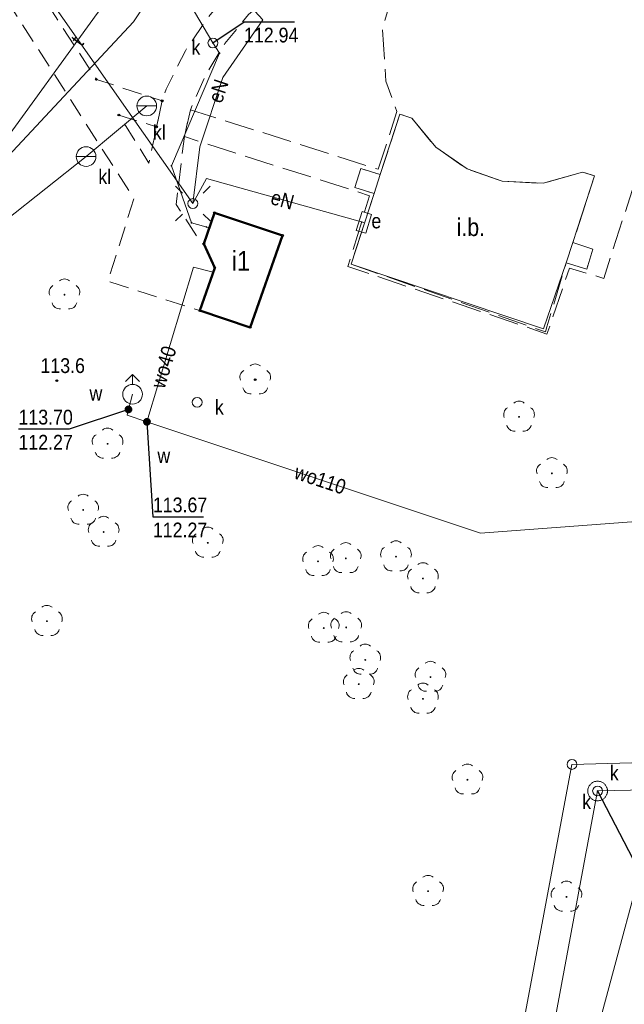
# Model space of a CAD drawing. Header units: metres. Extents: x 6401183 to 6401475, y 5754260 to 5754675.
# Tile 11 of 14: x 6401353 to 6401383, y 5754562 to 5754612. Entities that reach past the tile are written whole.
import ezdxf
from ezdxf.enums import TextEntityAlignment as Align

# ---------------------------------------------------------------- set-up
doc = ezdxf.new("R2010")
doc.units = ezdxf.units.M
for name, pattern in [('1.0_0.5', [1.5, 1, -0.5]), ('1.5_0.5', [2, 1.5, -0.5]), ('219-500', [0])]:
    doc.linetypes.add(name, pattern=pattern)
doc.layers.get('0').update_dxf_attribs({"color": 2, "lineweight": 5})
doc.styles.get("Standard").update_dxf_attribs({"font": 'Working1250', "width": 0.75})

# ---------------------------------------------------------------- blocks, each defined once
blk = doc.blocks.new('202')
at = {"color": 0, "linetype": 'Continuous', "lineweight": 0}
blk.add_circle((0, 0), 0.25, dxfattribs=at)
blk = doc.blocks.new('PUNKTBUD')
at = {"color": 0}
blk.add_circle((0, 0), 0.045, dxfattribs=at)
blk = doc.blocks.new('OP021')
at = {"linetype": 'Continuous', "lineweight": 13}
h = blk.add_hatch(color=0, dxfattribs=at)
edge = h.paths.add_edge_path()
edge.add_arc((0, 0), 0.05, 0, 360)
at = {"color": 0, "linetype": 'Continuous', "lineweight": 13}
for centre, start, end in [((0, 0.4), 49.272, 130.728), ((-0.38, 0.124), 121.308, 202.548), ((0.38, 0.124), 337.452, 58.692), ((-0.235, -0.324), 193.221, 274.871), ((0.235, -0.324), 265.129, 346.779)]:
    blk.add_arc(centre, 0.4, start, end, dxfattribs=at)
blk = doc.blocks.new('US07')
at = {"color": 0, "linetype": 'Continuous', "lineweight": 13}
for q in [(-0.5, 0), (0.5, 0)]:
    blk.add_line((0, 0), q, dxfattribs=at)
blk.add_circle((0, 0), 0.5, dxfattribs=at)
blk = doc.blocks.new('US25')
at = {"linetype": 'Continuous', "lineweight": 0}
h = blk.add_hatch(color=0, dxfattribs=at)
edge = h.paths.add_edge_path()
edge.add_arc((0, 0), 0.2, 0, 360)
blk = doc.blocks.new('PW01')
at = {"linetype": 'Continuous', "lineweight": 13}
h = blk.add_hatch(color=0, dxfattribs=at)
edge = h.paths.add_edge_path()
edge.add_arc((0, 0), 0.045, 0, 360)
blk = doc.blocks.new('US02')
at = {"color": 0, "linetype": 'Continuous', "lineweight": 13}
for p, q in [((0, 1), (-0.353, 0.647)), ((0, 0.5), (0, 1)), ((0, 1), (0.354, 0.647))]:
    blk.add_line(p, q, dxfattribs=at)
blk.add_circle((0, 0), 0.5, dxfattribs=at)
blk = doc.blocks.new('US22')
at = {"color": 0, "linetype": 'Continuous', "lineweight": 13}
blk.add_circle((0, 0), 0.25, dxfattribs=at)
blk = doc.blocks.new('US15')
at = {"color": 0, "linetype": 'Continuous', "lineweight": 13}
blk.add_circle((0, 0), 0.25, dxfattribs=at)
blk = doc.blocks.new('SM01')
at = {"color": 0, "linetype": 'Continuous', "lineweight": 13}
for p, q in [((-0.53, 0.531), (-0.883, 0.884)), ((0.531, 0.531), (0.884, 0.884)), ((-0.53, -0.53), (-0.883, -0.883)), ((0.531, -0.53), (0.884, -0.883))]:
    blk.add_line(p, q, dxfattribs=at)
blk.add_circle((0, 0), 0.25, dxfattribs=at)
blk = doc.blocks.new('US18')
at = {"color": 0, "linetype": 'Continuous', "lineweight": 13}
for p, q in [((-0.5, -0.25), (-0.5, 0.25)), ((-0.5, 0.25), (0.5, 0.25)), ((0.5, -0.25), (0.5, 0.25)), ((-0.5, -0.25), (0.5, -0.25))]:
    blk.add_line(p, q, dxfattribs=at)
blk = doc.blocks.new('PIKIETA')
at = {"color": 0}
blk.add_circle((0, 0), 0.045, dxfattribs=at)

msp = doc.modelspace()

# ---------------------------------------------------------------- linework, layer by layer
at = {"layer": '219-działka ewidencyjna', "color": 7, "linetype": '219-500', "lineweight": 18, "flags": 128}
for points in [[(6401380.78, 5754574.58), (6401406.44, 5754575.28)], [(6401366.84, 5754500.07), (6401380.78, 5754574.58)]]:
    msp.add_lwpolyline(points, dxfattribs=at)
at = {"layer": '312-budynek ewidencyjny', "color": 7, "linetype": 'CONTINUOUS', "lineweight": 50, "flags": 128}
for points in [[(6401362.08, 5754601.03), (6401362.62, 5754602.61)], [(6401362.62, 5754602.61), (6401366.08, 5754601.46)], [(6401366.08, 5754601.46), (6401364.44, 5754596.79)], [(6401362.63, 5754599.81), (6401362.08, 5754601.03)], [(6401361.88, 5754597.64), (6401362.63, 5754599.81)], [(6401364.44, 5754596.79), (6401361.88, 5754597.64)]]:
    msp.add_lwpolyline(points, dxfattribs=at)
at = {"layer": 'chodnik', "color": 7, "linetype": '1.0_0.5', "lineweight": 18, "flags": 128}
msp.add_lwpolyline([(6401397.84, 5754655.27), (6401385.44, 5754625.1), (6401383.95, 5754625.75), (6401390.72, 5754642.22), (6401387.66, 5754642.09), (6401384.55, 5754641.5), (6401381.36, 5754640.6), (6401379.61, 5754639.9), (6401377.19, 5754638.65), (6401373.99, 5754636.47), (6401371.46, 5754634.35), (6401369.15, 5754631.69), (6401367.32, 5754628.55), (6401365.26, 5754625.8), (6401362.61, 5754623.36), (6401360.28, 5754622.1), (6401357.38, 5754621.03), (6401354.21, 5754620.35), (6401351.64, 5754620.21), (6401349.59, 5754620.22), (6401356.62, 5754609.39), (6401359.96, 5754608.3), (6401359.68, 5754606.98), (6401357.76, 5754607.58), (6401359.29, 5754605.14), (6401359.68, 5754606.98), (6401359.96, 5754608.3), (6401360.16, 5754608.89), (6401361.14, 5754610.85), (6401362.25, 5754612.5), (6401363.52, 5754614.01), (6401364.89, 5754615.21), (6401366.77, 5754616.44), (6401368.93, 5754617.52), (6401371.06, 5754618.09), (6401373.25, 5754618.34), (6401376.18, 5754618.29), (6401373.62, 5754616.84), (6401372.26, 5754616.73), (6401370.53, 5754616.41), (6401368.92, 5754615.83), (6401367.29, 5754615), (6401365.75, 5754613.91), (6401364.35, 5754612.68), (6401363.14, 5754611.21), (6401362.16, 5754609.6), (6401361.4, 5754607.85), (6401361.09, 5754606.48), (6401360.67, 5754603.04), (6401361.81, 5754601.3), (6401362.08, 5754601.03), (6401362.63, 5754599.81), (6401361.88, 5754597.64), (6401357.2, 5754599.13), (6401358.53, 5754603.33), (6401344.1, 5754625.87), (6401345.36, 5754626.86), (6401348.59, 5754621.83), (6401351.5, 5754621.73), (6401354.56, 5754621.89), (6401357.41, 5754622.6), (6401360.15, 5754623.73), (6401362.76, 5754625.41), (6401364.91, 5754627.7), (6401366.56, 5754630.26), (6401367.81, 5754632.43), (6401369.71, 5754634.78), (6401371.94, 5754636.78), (6401373.8, 5754638.17), (6401377.04, 5754640.32), (6401379.75, 5754641.62), (6401379.73, 5754641.62), (6401382.86, 5754642.66), (6401386.16, 5754643.42), (6401389.31, 5754643.74), (6401391.35, 5754643.69), (6401396.32, 5754655.77)], close=True, dxfattribs=at)
at = {"layer": 'inna budowla (powierzchnia)', "color": 7, "linetype": 'CONTINUOUS', "lineweight": 18, "flags": 128}
msp.add_lwpolyline([(6401372.04, 5754607.63), (6401372.64, 5754607.42), (6401373.86, 5754605.95), (6401375.45, 5754604.84), (6401377.23, 5754604.22), (6401379.31, 5754604.11), (6401381.32, 5754604.67), (6401381.93, 5754604.49), (6401380.83, 5754601.1), (6401380.49, 5754600.07), (6401379.33, 5754596.71), (6401369.56, 5754600), (6401370.73, 5754603.59), (6401371.04, 5754604.55)], close=True, dxfattribs=at)
at = {"layer": 'plac (powierzchnia)', "color": 7, "linetype": '1.5_0.5', "lineweight": 18, "flags": 128}
for points in [[(6401385.44, 5754625.1), (6401387.92, 5754623.58), (6401390, 5754621.71), (6401391.57, 5754619.68), (6401392.58, 5754618), (6401393.18, 5754616.55), (6401393.84, 5754614.03), (6401394.12, 5754611.27), (6401393.91, 5754608.58), (6401393.31, 5754606.1), (6401392.92, 5754604.98), (6401385.58, 5754608.16), (6401384.83, 5754606.83), (6401382.39, 5754599.28), (6401380.65, 5754599.8), (6401379.51, 5754596.45), (6401369.4, 5754599.89), (6401370.5, 5754603.48), (6401361.09, 5754606.48), (6401361.4, 5754607.85), (6401370.94, 5754604.82), (6401371.89, 5754607.76), (6401371.33, 5754609.3), (6401371.15, 5754611.94), (6401371.91, 5754614.57), (6401373.62, 5754616.84), (6401376.18, 5754618.29), (6401378.38, 5754618.65), (6401380.91, 5754618.33), (6401383.95, 5754625.75)], [(6401372.04, 5754607.63), (6401371.04, 5754604.55), (6401370.06, 5754604.86), (6401369.75, 5754603.9), (6401370.73, 5754603.59), (6401369.56, 5754600), (6401379.43, 5754596.56), (6401379.5, 5754596.81), (6401380.49, 5754600.07), (6401381.53, 5754599.74), (6401381.84, 5754600.77), (6401380.83, 5754601.1), (6401381.93, 5754604.49), (6401381.32, 5754604.67), (6401379.31, 5754604.11), (6401377.23, 5754604.22), (6401375.45, 5754604.84), (6401373.86, 5754605.95), (6401372.64, 5754607.42)]]:
    msp.add_lwpolyline(points, close=True, dxfattribs=at)
at = {"layer": 'przewód elektroenergetyczny (linia)', "color": 1, "linetype": 'CONTINUOUS', "lineweight": 18, "flags": 128}
for points in [[(6401361.52, 5754603.08), (6401354.12, 5754613.66), (6401354.43, 5754614.09), (6401348.7, 5754622.88), (6401348.64, 5754623.1)], [(6401363.02, 5754614.32), (6401363.43, 5754614.22), (6401365.08, 5754612.41), (6401363.04, 5754609.49), (6401361.87, 5754605.97), (6401361.52, 5754603.08), (6401362.21, 5754604.35), (6401370.21, 5754602.12)]]:
    msp.add_lwpolyline(points, dxfattribs=at)
at = {"layer": 'przewód kanalizacyjny (linia)', "color": 34, "linetype": 'CONTINUOUS', "lineweight": 18, "flags": 128}
for points in [[(6401406.07, 5754642.45), (6401406.73, 5754642.05), (6401406.75, 5754641.67), (6401397.32, 5754609.56), (6401388.84, 5754586.18), (6401380.37, 5754554.74), (6401371.06, 5754507.04), (6401371.93, 5754506.14), (6401393.67, 5754506.75), (6401394.74, 5754507.36), (6401395.21, 5754508.32), (6401394.37, 5754508.93)], [(6401354.77, 5754624.42), (6401354.92, 5754624.16), (6401362.54, 5754611.24), (6401362.88, 5754610.72), (6401360.43, 5754605), (6401361.45, 5754602.1), (6401362.37, 5754601.85)], [(6401359.18, 5754608.04), (6401356.1, 5754605.47), (6401349.93, 5754600.59), (6401339.14, 5754606.1), (6401336.22, 5754601.56)], [(6401414.64, 5754584.46), (6401412.34, 5754581.49), (6401407.31, 5754573.74), (6401382.08, 5754573.23), (6401369.59, 5754506.08), (6401380.67, 5754504.57), (6401380.23, 5754502.42)]]:
    msp.add_lwpolyline(points, dxfattribs=at)
at = {"layer": 'przewód telekomunikacyjny (linia)', "color": 30, "linetype": 'CONTINUOUS', "lineweight": 18, "flags": 128}
for points in [[(6401403.19, 5754664.96), (6401403.44, 5754663.79), (6401398.4, 5754654.85), (6401395.78, 5754655.34), (6401393.4, 5754650.93), (6401376.08, 5754639.23), (6401365.92, 5754624.7), (6401356.66, 5754612.74), (6401346.38, 5754598.57), (6401343.65, 5754592.72), (6401333.44, 5754582.22), (6401323.81, 5754589.25), (6401325.73, 5754591.97)], [(6401326.21, 5754593.01), (6401323.87, 5754589.72), (6401335.51, 5754582.1), (6401340.41, 5754589.49), (6401346.21, 5754596.03), (6401349.06, 5754602.2), (6401358.5, 5754612.32), (6401367.67, 5754626.15), (6401368.83, 5754629.41), (6401373.32, 5754633.24), (6401379.5, 5754642.43), (6401393.41, 5754650.27), (6401397.9, 5754656.38), (6401401.65, 5754655.74), (6401403.81, 5754658.32), (6401403.86, 5754662.92)]]:
    msp.add_lwpolyline(points, dxfattribs=at)
at = {"layer": 'przewód wodociągowy (linia)', "color": 5, "linetype": 'CONTINUOUS', "lineweight": 18, "flags": 128}
for points in [[(6401359.19, 5754591.99), (6401361.56, 5754599.85), (6401362.56, 5754599.6)], [(6401358.18, 5754592.32), (6401358.25, 5754592.62), (6401358.46, 5754593.39)], [(6401413.38, 5754589.18), (6401412.96, 5754589.1), (6401376.14, 5754586.34), (6401359.19, 5754591.99), (6401358.18, 5754592.32)]]:
    msp.add_lwpolyline(points, dxfattribs=at)
at = {"layer": 'punkt o określonej wysokości (sieć kanalizacyjna)-Atr2', "color": 7, "flags": 128}
for points in [[(6401362.54, 5754611.24), (6401364.12, 5754612.31), (6401366.681, 5754612.31)], [(6401382.08, 5754573.23), (6401384.09, 5754569.36), (6401386.651, 5754569.36)]]:
    msp.add_lwpolyline(points, dxfattribs=at)
at = {"layer": 'punkt o określonej wysokości (sieć wodociągowa)-Atr2', "color": 7, "flags": 128}
for points in [[(6401358.25, 5754592.62), (6401355.23, 5754591.62), (6401352.663, 5754591.62)], [(6401359.19, 5754591.99), (6401359.49, 5754587.16), (6401362.057, 5754587.16)]]:
    msp.add_lwpolyline(points, dxfattribs=at)
at = {"layer": 'schody w ciągu komunikacyjnym', "color": 7, "linetype": 'CONTINUOUS', "lineweight": 18, "flags": 128}
for points in [[(6401370.06, 5754604.86), (6401371.04, 5754604.55), (6401370.73, 5754603.59), (6401369.75, 5754603.9)], [(6401370.06, 5754604.86), (6401371.04, 5754604.55), (6401370.73, 5754603.59), (6401369.75, 5754603.9)], [(6401381.53, 5754599.74), (6401380.49, 5754600.07), (6401380.83, 5754601.1), (6401381.84, 5754600.77)], [(6401381.53, 5754599.74), (6401380.49, 5754600.07), (6401380.83, 5754601.1), (6401381.84, 5754600.77)]]:
    msp.add_lwpolyline(points, close=True, dxfattribs=at)
at = {"layer": 'studzienka - przewód kanalizacyjny (powierzchnia)', "color": 34, "linetype": 'CONTINUOUS', "lineweight": 18, "flags": 128}
msp.add_lwpolyline([(6401382.58, 5754573.23), (6401382.58, 5754573.2), (6401382.58, 5754573.16), (6401382.57, 5754573.13), (6401382.56, 5754573.09), (6401382.55, 5754573.06), (6401382.54, 5754573.03), (6401382.52, 5754573), (6401382.5, 5754572.97), (6401382.48, 5754572.94), (6401382.46, 5754572.91), (6401382.44, 5754572.88), (6401382.41, 5754572.86), (6401382.39, 5754572.84), (6401382.36, 5754572.82), (6401382.33, 5754572.8), (6401382.3, 5754572.78), (6401382.27, 5754572.77), (6401382.23, 5754572.75), (6401382.2, 5754572.74), (6401382.17, 5754572.74), (6401382.13, 5754572.73), (6401382.1, 5754572.73), (6401382.06, 5754572.73), (6401382.03, 5754572.73), (6401381.99, 5754572.74), (6401381.96, 5754572.74), (6401381.93, 5754572.75), (6401381.89, 5754572.77), (6401381.86, 5754572.78), (6401381.83, 5754572.8), (6401381.8, 5754572.82), (6401381.77, 5754572.84), (6401381.75, 5754572.86), (6401381.72, 5754572.88), (6401381.7, 5754572.91), (6401381.68, 5754572.94), (6401381.66, 5754572.97), (6401381.64, 5754573), (6401381.62, 5754573.03), (6401381.61, 5754573.06), (6401381.6, 5754573.09), (6401381.59, 5754573.13), (6401381.58, 5754573.16), (6401381.58, 5754573.2), (6401381.58, 5754573.23), (6401381.58, 5754573.26), (6401381.58, 5754573.3), (6401381.59, 5754573.33), (6401381.6, 5754573.37), (6401381.61, 5754573.4), (6401381.62, 5754573.43), (6401381.64, 5754573.46), (6401381.66, 5754573.49), (6401381.68, 5754573.52), (6401381.7, 5754573.55), (6401381.72, 5754573.58), (6401381.75, 5754573.6), (6401381.77, 5754573.62), (6401381.8, 5754573.64), (6401381.83, 5754573.66), (6401381.86, 5754573.68), (6401381.89, 5754573.69), (6401381.93, 5754573.71), (6401381.96, 5754573.72), (6401381.99, 5754573.72), (6401382.03, 5754573.73), (6401382.06, 5754573.73), (6401382.1, 5754573.73), (6401382.13, 5754573.73), (6401382.17, 5754573.72), (6401382.2, 5754573.72), (6401382.23, 5754573.71), (6401382.27, 5754573.69), (6401382.3, 5754573.68), (6401382.33, 5754573.66), (6401382.36, 5754573.64), (6401382.39, 5754573.62), (6401382.41, 5754573.6), (6401382.44, 5754573.58), (6401382.46, 5754573.55), (6401382.48, 5754573.52), (6401382.5, 5754573.49), (6401382.52, 5754573.46), (6401382.54, 5754573.43), (6401382.55, 5754573.4), (6401382.56, 5754573.37), (6401382.57, 5754573.33), (6401382.58, 5754573.3), (6401382.58, 5754573.26)], close=True, dxfattribs=at)

# ---------------------------------------------------------------- block references
at = {"layer": '140-Punkty robocze', "color": 7, "linetype": 'CONTINUOUS', "lineweight": 13}
for p in [(6401356.62, 5754609.39), (6401359.96, 5754608.3), (6401357.76, 5754607.58), (6401359.68, 5754606.98), (6401354.61, 5754594.08), (6401364.69, 5754594.13)]:
    msp.add_blockref('PIKIETA', p, dxfattribs=at)
at = {"layer": '202-punkt graniczny', "color": 7, "linetype": 'CONTINUOUS', "lineweight": 18}
msp.add_blockref('202', (6401380.78, 5754574.58), dxfattribs=at)
at = {"layer": 'drzewo liściaste', "color": 94, "linetype": 'CONTINUOUS', "lineweight": 18}
msp.add_blockref('OP021', (6401364.69, 5754594.13), dxfattribs=at)
at = {"layer": 'drzewo liściaste (punkt)', "color": 94, "linetype": 'CONTINUOUS', "lineweight": 13}
for p in [(6401355, 5754598.45), (6401378.09, 5754592.24), (6401357.19, 5754590.87), (6401379.76, 5754589.37), (6401355.95, 5754587.51), (6401356.99, 5754586.39), (6401362.28, 5754585.84), (6401367.88, 5754584.9), (6401369.29, 5754585.05), (6401371.84, 5754585.14), (6401373.21, 5754584.03), (6401354.11, 5754581.86), (6401368.17, 5754581.51), (6401369.31, 5754581.54), (6401370.28, 5754579.89), (6401373.59, 5754579.02), (6401369.95, 5754578.66), (6401373.21, 5754577.91), (6401375.47, 5754573.8), (6401373.47, 5754568.14), (6401380.5, 5754567.85)]:
    msp.add_blockref('OP021', p, dxfattribs=at)
at = {"layer": 'hydrant (punkt)', "color": 7, "linetype": 'CONTINUOUS', "lineweight": 18}
msp.add_blockref('US02', (6401358.46, 5754593.39), dxfattribs=at)
at = {"layer": 'latarnia (punkt)', "color": 7, "linetype": 'CONTINUOUS', "lineweight": 18}
msp.add_blockref('SM01', (6401361.52, 5754603.08), dxfattribs=at)
at = {"layer": 'osadnik kanalizacji lokalnej (dół Chambeau) (punkt)', "color": 7, "linetype": 'CONTINUOUS', "lineweight": 18}
for p in [(6401359.18, 5754608.04), (6401356.1, 5754605.47)]:
    msp.add_blockref('US07', p, dxfattribs=at)
at = {"layer": 'pikieta naturalna', "color": 7, "linetype": 'CONTINUOUS', "lineweight": 13}
msp.add_blockref('PW01', (6401354.61, 5754594.08), dxfattribs=at)
at = {"layer": 'Punkt budynku', "color": 5, "linetype": 'CONTINUOUS', "lineweight": 18}
for p in [(6401362.62, 5754602.61), (6401362.08, 5754601.03), (6401366.08, 5754601.46), (6401362.63, 5754599.81), (6401361.88, 5754597.64), (6401364.44, 5754596.79)]:
    msp.add_blockref('PUNKTBUD', p, dxfattribs=at)
at = {"layer": 'punkt o określonej wysokości (sieć kanalizacyjna)', "color": 34, "linetype": 'CONTINUOUS', "lineweight": 13}
for p in [(6401362.54, 5754611.24), (6401362.88, 5754610.72), (6401360.43, 5754605), (6401361.45, 5754602.1), (6401362.21, 5754601.89), (6401382.08, 5754573.23)]:
    msp.add_blockref('PW01', p, dxfattribs=at)
at = {"layer": 'punkt o określonej wysokości (sieć wodociągowa)', "color": 5, "linetype": 'CONTINUOUS', "lineweight": 13}
msp.add_blockref('PW01', (6401358.25, 5754592.62), dxfattribs=at)
at = {"layer": 'punkt o określonej wysokości (sieć wodociągowa)', "color": 5, "linetype": 'CONTINUOUS', "lineweight": 13, "rotation": 341.642}
msp.add_blockref('PW01', (6401359.19, 5754591.99), dxfattribs=at)
at = {"layer": 'studzienka okrągła - przewód kanalizacyjny (punkt)', "color": 34, "linetype": 'CONTINUOUS', "lineweight": 18}
msp.add_blockref('US15', (6401362.54, 5754611.24), dxfattribs=at)
at = {"layer": 'szafa elektroenergetyczna (punkt)', "color": 7, "linetype": 'CONTINUOUS', "lineweight": 18, "rotation": 252.897}
msp.add_blockref('US18', (6401370.21, 5754602.12), dxfattribs=at)
at = {"layer": 'właz okrągły - siec kanalizacyjna (punkt)', "color": 7, "linetype": 'CONTINUOUS', "lineweight": 18}
for p in [(6401361.74, 5754592.98), (6401382.08, 5754573.23)]:
    msp.add_blockref('US22', p, dxfattribs=at)
at = {"layer": 'zasuwa - siec wodociągowa (punkt)', "color": 7, "linetype": 'CONTINUOUS', "lineweight": 13}
msp.add_blockref('US25', (6401358.25, 5754592.62), dxfattribs=at)
at = {"layer": 'zasuwa - siec wodociągowa (punkt)', "color": 7, "linetype": 'CONTINUOUS', "lineweight": 13, "rotation": 341.642}
msp.add_blockref('US25', (6401359.19, 5754591.99), dxfattribs=at)

# ---------------------------------------------------------------- texts
at = {"layer": '312-oznaczenie budynku ewidencyjnego-Atr117', "color": 7, "width": 0.9}
msp.add_text('i1', height=1, dxfattribs=at).set_placement((6401363.96, 5754600.17), align=Align.MIDDLE_CENTER)
at = {"layer": 'inna budowla (powierzchnia)-Atr17', "color": 7, "width": 0.9}
msp.add_text('i.b.', height=0.9, dxfattribs=at).set_placement((6401374.92, 5754601.43))
at = {"layer": 'osadnik kanalizacji lokalnej (dół Chambeau) (punkt)-Atr17', "color": 7, "width": 0.9}
for p in [(6401359.49, 5754606.32), (6401356.72, 5754604.07)]:
    msp.add_text('kl', height=0.75, dxfattribs=at).set_placement(p)
at = {"layer": 'pikieta naturalna-Atr2', "color": 7, "width": 0.9}
msp.add_text('113.6', height=0.75, dxfattribs=at).set_placement((6401353.78, 5754594.47))
at = {"layer": 'przewód elektroenergetyczny (linia)-Atr1', "color": 1, "width": 0.9}
for rotation, p in [(71.613, (6401362.63, 5754608.25)), (344.424, (6401365.52, 5754603.43))]:
    msp.add_text('eN', height=0.75, rotation=rotation, dxfattribs=at).set_placement(p, align=Align.MIDDLE_LEFT)
at = {"layer": 'przewód telekomunikacyjny (linia)-Atr1', "color": 30, "width": 0.9}
msp.add_text('t', height=0.75, rotation=54.04, dxfattribs=at).set_placement((6401355.57, 5754611.24), align=Align.MIDDLE_LEFT)
at = {"layer": 'przewód wodociągowy (linia)-Atr1', "color": 5, "width": 0.9}
for s, rotation, p in [('wo40', 73.221, (6401359.72, 5754593.74)), ('wo110', 341.565, (6401366.73, 5754589.48))]:
    msp.add_text(s, height=0.75, rotation=rotation, dxfattribs=at).set_placement(p, align=Align.MIDDLE_LEFT)
at = {"layer": 'punkt o określonej wysokości (sieć kanalizacyjna)-Atr3', "color": 34, "width": 0.9}
msp.add_text('112.94', height=0.75, dxfattribs=at).set_placement((6401364.12, 5754611.042), align=Align.BOTTOM_LEFT)
at = {"layer": 'punkt o określonej wysokości (sieć wodociągowa)-Atr2', "color": 5, "width": 0.9}
for s, p in [('113.70', (6401352.663, 5754591.628)), ('113.67', (6401359.49, 5754587.168))]:
    msp.add_text(s, height=0.75, dxfattribs=at).set_placement(p, align=Align.BOTTOM_LEFT)
at = {"layer": 'punkt o określonej wysokości (sieć wodociągowa)-Atr3', "color": 5, "width": 0.9}
for p in [(6401352.663, 5754590.353), (6401359.49, 5754585.893)]:
    msp.add_text('112.27', height=0.75, dxfattribs=at).set_placement(p, align=Align.BOTTOM_LEFT)
at = {"layer": 'studzienka - przewód kanalizacyjny (powierzchnia)-Atr17', "color": 34, "width": 0.9}
msp.add_text('k', height=0.75, dxfattribs=at).set_placement((6401382.7, 5754573.77))
at = {"layer": 'studzienka okrągła - przewód kanalizacyjny (punkt)-Atr17', "color": 34, "width": 0.9}
msp.add_text('k', height=0.75, dxfattribs=at).set_placement((6401361.45, 5754610.64))
at = {"layer": 'szafa elektroenergetyczna (punkt)-Atr17', "color": 7, "width": 0.9}
msp.add_text('e', height=0.75, dxfattribs=at).set_placement((6401370.59, 5754601.82))
at = {"layer": 'właz okrągły - siec kanalizacyjna (punkt)-Atr17', "color": 7, "width": 0.9}
for p in [(6401362.64, 5754592.36), (6401381.3, 5754572.31)]:
    msp.add_text('k', height=0.75, dxfattribs=at).set_placement(p)
at = {"layer": 'zasuwa - siec wodociągowa (punkt)-Atr17', "color": 7, "width": 0.9}
for p in [(6401356.27, 5754593.06), (6401359.72, 5754589.9)]:
    msp.add_text('w', height=0.75, dxfattribs=at).set_placement(p)

doc.saveas('drawing.dxf')
